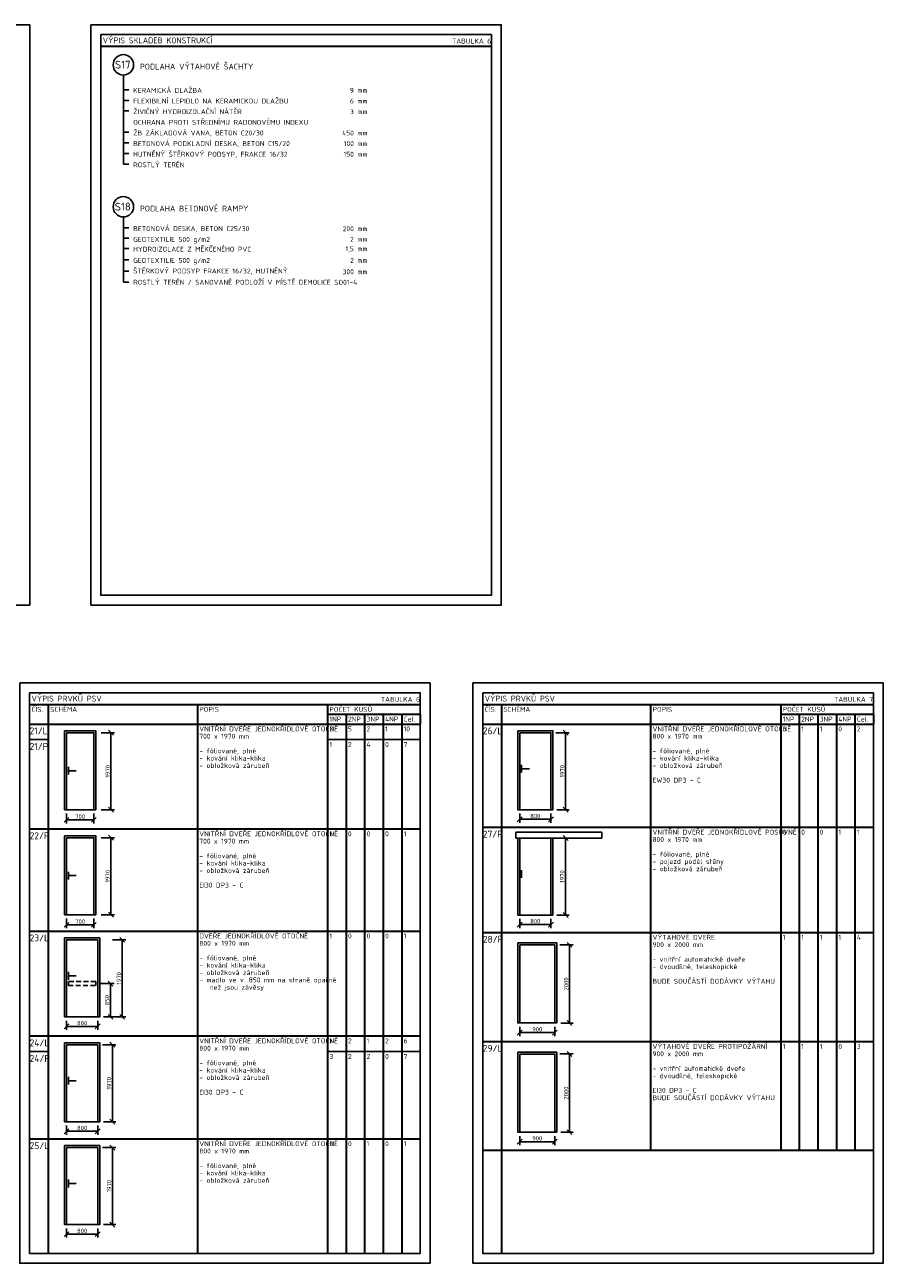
# Model space of a CAD drawing. Header units: millimetres. Extents: x -118752 to 407724, y -73278 to 155058.
# Tile 125 of 256: x -27029 to -5057, y 115672 to 147367. Entities that reach past the tile are written whole.
import ezdxf
from ezdxf.enums import TextEntityAlignment as Align

# ---------------------------------------------------------------- set-up
doc = ezdxf.new("R2010")
doc.units = ezdxf.units.MM
doc.header["$LTSCALE"] = 10
doc.linetypes.add('DASH', pattern=[0.75, 0.5, -0.25])
doc.layers.add('CKBE0RA2Y', color=3, linetype='Continuous')
for name, color, linetype, lineweight in [('CKKOTY', 3, 'Continuous', 25), ('CKTABULKY', 7, 'Continuous', 25), ('CKTEXTY_MALE', 3, 'Continuous', 18), ('pohledy', 7, 'Continuous', 25)]:
    doc.layers.add(name, color=color, linetype=linetype, lineweight=lineweight)
doc.styles.get("Standard").update_dxf_attribs({"font": 'isocpeur.ttf'})
doc.styles.add('TABULKY', font='isocpeur.ttf')
doc.dimstyles.new('CADKON obrazky', dxfattribs={"dimscale": 50, "dimtxt": 2.2, "dimasz": 2.5, "dimexe": 1.8, "dimexo": 2, "dimgap": 0.6, "dimtad": 1, "dimrnd": 1, "dimtxsty": 'Standard', "dimblk1": 'OBLIQUE', "dimblk2": 'OBLIQUE', "dimsah": 1, "dimcen": 2.5, "dimadec": 1, "dimazin": 2, "dimtfac": 1, "dimtdec": 4, "dimtix": 1, "dimtmove": 2, "dimatfit": 3, "dimldrblk": 'OPEN30', "dimfxl": 5, "dimfxlon": 1, "dimtolj": 1, "dimarcsym": 0})

# ---------------------------------------------------------------- blocks, each defined once
blk = doc.blocks.new('_OBLIQUE')
at = {"color": 0, "linetype": 'ByBlock'}
blk.add_line((-0.5, -0.5), (0.5, 0.5), dxfattribs=at)
blk = doc.blocks.new('*D8558')
at = {"layer": 'CKKOTY', "color": 0, "lineweight": -2}
for p, q in [((-25961, 127178), (-25961, 126929)), ((-25261, 127178), (-25261, 126929)), ((-25961, 127019), (-25261, 127019))]:
    blk.add_line(p, q, dxfattribs=at)
at = {"layer": 'Defpoints', "color": 0}
for p in [(-25961, 127278), (-25261, 127278), (-25261, 127019)]:
    blk.add_point(p, dxfattribs=at)
at = {"layer": 'CKKOTY', "color": 0, "lineweight": -2, "xscale": 125, "yscale": 125, "zscale": 125, "rotation": 180}
blk.add_blockref('_OBLIQUE', (-25961, 127019), dxfattribs=at)
at = {"layer": 'CKKOTY', "color": 0, "lineweight": -2, "xscale": 125, "yscale": 125, "zscale": 125}
blk.add_blockref('_OBLIQUE', (-25261, 127019), dxfattribs=at)
at = {"layer": 'CKKOTY', "color": 0, "insert": (-25611, 127104), "char_height": 110, "attachment_point": 5}
blk.add_mtext('\\A1;700', dxfattribs=at)
blk = doc.blocks.new('_Open30')
at = {"color": 0, "lineweight": -2}
for p, q in [((-1, 0.27), (0, 0)), ((0, 0), (-1, -0.27)), ((0, 0), (-1, 0))]:
    blk.add_line(p, q, dxfattribs=at)
blk = doc.blocks.new('*D8559')
at = {"layer": 'CKKOTY', "color": 0, "lineweight": -2}
for p, q in [((-25072, 129248), (-24732, 129248)), ((-24822, 127278), (-24822, 129248)), ((-25072, 127278), (-24732, 127278))]:
    blk.add_line(p, q, dxfattribs=at)
at = {"layer": 'Defpoints', "color": 0}
for p in [(-25261, 129248), (-24822, 129248), (-25261, 127278)]:
    blk.add_point(p, dxfattribs=at)
at = {"layer": 'CKKOTY', "color": 0, "lineweight": -2, "xscale": 125, "yscale": 125, "zscale": 125}
for p, rotation in [((-24822, 129248), 90), ((-24822, 127278), 270)]:
    blk.add_blockref('_OBLIQUE', p, dxfattribs=dict(at, rotation=rotation))
at = {"layer": 'CKKOTY', "color": 0, "insert": (-24907, 128263), "char_height": 110, "attachment_point": 5, "rotation": 90}
blk.add_mtext('\\A1;1970', dxfattribs=at)
blk = doc.blocks.new('*D8560')
at = {"layer": 'CKKOTY', "color": 0, "lineweight": -2}
for p, q in [((-25961, 124492), (-25961, 124243)), ((-25961, 124333), (-25261, 124333)), ((-25261, 124492), (-25261, 124243))]:
    blk.add_line(p, q, dxfattribs=at)
at = {"layer": 'Defpoints', "color": 0}
for p in [(-25961, 124592), (-25261, 124592), (-25261, 124333)]:
    blk.add_point(p, dxfattribs=at)
at = {"layer": 'CKKOTY', "color": 0, "lineweight": -2, "xscale": 125, "yscale": 125, "zscale": 125, "rotation": 180}
blk.add_blockref('_OBLIQUE', (-25961, 124333), dxfattribs=at)
at = {"layer": 'CKKOTY', "color": 0, "lineweight": -2, "xscale": 125, "yscale": 125, "zscale": 125}
blk.add_blockref('_OBLIQUE', (-25261, 124333), dxfattribs=at)
at = {"layer": 'CKKOTY', "color": 0, "insert": (-25611, 124418), "char_height": 110, "attachment_point": 5}
blk.add_mtext('\\A1;700', dxfattribs=at)
blk = doc.blocks.new('*D8561')
at = {"layer": 'CKKOTY', "color": 0, "lineweight": -2}
for p, q in [((-25072, 126562), (-24732, 126562)), ((-24822, 124592), (-24822, 126562)), ((-25072, 124592), (-24732, 124592))]:
    blk.add_line(p, q, dxfattribs=at)
at = {"layer": 'Defpoints', "color": 0}
for p in [(-25261, 126562), (-24822, 126562), (-25261, 124592)]:
    blk.add_point(p, dxfattribs=at)
at = {"layer": 'CKKOTY', "color": 0, "lineweight": -2, "xscale": 125, "yscale": 125, "zscale": 125}
for p, rotation in [((-24822, 126562), 90), ((-24822, 124592), 270)]:
    blk.add_blockref('_OBLIQUE', p, dxfattribs=dict(at, rotation=rotation))
at = {"layer": 'CKKOTY', "color": 0, "insert": (-24907, 125577), "char_height": 110, "attachment_point": 5, "rotation": 90}
blk.add_mtext('\\A1;1970', dxfattribs=at)
blk = doc.blocks.new('*D8562')
at = {"layer": 'CKKOTY', "color": 0, "lineweight": -2}
for p, q in [((-25961, 121879), (-25961, 121644)), ((-25961, 121734), (-25161, 121734)), ((-25161, 121879), (-25161, 121644))]:
    blk.add_line(p, q, dxfattribs=at)
at = {"layer": 'Defpoints', "color": 0}
for p in [(-25961, 121979), (-25161, 121979), (-25161, 121734)]:
    blk.add_point(p, dxfattribs=at)
at = {"layer": 'CKKOTY', "color": 0, "lineweight": -2, "xscale": 125, "yscale": 125, "zscale": 125, "rotation": 180}
blk.add_blockref('_OBLIQUE', (-25961, 121734), dxfattribs=at)
at = {"layer": 'CKKOTY', "color": 0, "lineweight": -2, "xscale": 125, "yscale": 125, "zscale": 125}
blk.add_blockref('_OBLIQUE', (-25161, 121734), dxfattribs=at)
at = {"layer": 'CKKOTY', "color": 0, "insert": (-25561, 121819), "char_height": 110, "attachment_point": 5}
blk.add_mtext('\\A1;800', dxfattribs=at)
blk = doc.blocks.new('*D8563')
at = {"layer": 'CKKOTY', "color": 0, "lineweight": -2}
for p, q in [((-24786, 123949), (-24446, 123949)), ((-24536, 121979), (-24536, 123949)), ((-24786, 121979), (-24446, 121979))]:
    blk.add_line(p, q, dxfattribs=at)
at = {"layer": 'Defpoints', "color": 0}
for p in [(-25161, 123949), (-24536, 123949), (-25111, 121979)]:
    blk.add_point(p, dxfattribs=at)
at = {"layer": 'CKKOTY', "color": 0, "lineweight": -2, "xscale": 125, "yscale": 125, "zscale": 125}
for p, rotation in [((-24536, 123949), 90), ((-24536, 121979), 270)]:
    blk.add_blockref('_OBLIQUE', p, dxfattribs=dict(at, rotation=rotation))
at = {"layer": 'CKKOTY', "color": 0, "insert": (-24621, 122964), "char_height": 110, "attachment_point": 5, "rotation": 90}
blk.add_mtext('\\A1;1970', dxfattribs=at)
blk = doc.blocks.new('*D8564')
at = {"layer": 'CKKOTY', "color": 0, "lineweight": -2}
for p, q in [((-25085, 122829), (-24745, 122829)), ((-24835, 121979), (-24835, 122829)), ((-25011, 121979), (-24745, 121979))]:
    blk.add_line(p, q, dxfattribs=at)
at = {"layer": 'Defpoints', "color": 0}
for p in [(-25211, 122829), (-24835, 122829), (-25111, 121979)]:
    blk.add_point(p, dxfattribs=at)
at = {"layer": 'CKKOTY', "color": 0, "lineweight": -2, "xscale": 125, "yscale": 125, "zscale": 125}
for p, rotation in [((-24835, 122829), 90), ((-24835, 121979), 270)]:
    blk.add_blockref('_OBLIQUE', p, dxfattribs=dict(at, rotation=rotation))
at = {"layer": 'CKKOTY', "color": 0, "insert": (-24920, 122404), "char_height": 110, "attachment_point": 5, "rotation": 90}
blk.add_mtext('\\A1;850', dxfattribs=at)
blk = doc.blocks.new('*D8565')
at = {"layer": 'CKKOTY', "color": 0, "lineweight": -2}
for p, q in [((-25961, 119193), (-25961, 118959)), ((-25161, 119193), (-25161, 118959)), ((-25961, 119049), (-25161, 119049))]:
    blk.add_line(p, q, dxfattribs=at)
at = {"layer": 'Defpoints', "color": 0}
for p in [(-25961, 119293), (-25161, 119293), (-25161, 119049)]:
    blk.add_point(p, dxfattribs=at)
at = {"layer": 'CKKOTY', "color": 0, "lineweight": -2, "xscale": 125, "yscale": 125, "zscale": 125, "rotation": 180}
blk.add_blockref('_OBLIQUE', (-25961, 119049), dxfattribs=at)
at = {"layer": 'CKKOTY', "color": 0, "lineweight": -2, "xscale": 125, "yscale": 125, "zscale": 125}
blk.add_blockref('_OBLIQUE', (-25161, 119049), dxfattribs=at)
at = {"layer": 'CKKOTY', "color": 0, "insert": (-25561, 119134), "char_height": 110, "attachment_point": 5}
blk.add_mtext('\\A1;800', dxfattribs=at)
blk = doc.blocks.new('*D8566')
at = {"layer": 'CKKOTY', "color": 0, "lineweight": -2}
for p, q in [((-25036, 121263), (-24696, 121263)), ((-24786, 119293), (-24786, 121263)), ((-25011, 119293), (-24696, 119293))]:
    blk.add_line(p, q, dxfattribs=at)
at = {"layer": 'Defpoints', "color": 0}
for p in [(-25161, 121263), (-24786, 121263), (-25111, 119293)]:
    blk.add_point(p, dxfattribs=at)
at = {"layer": 'CKKOTY', "color": 0, "lineweight": -2, "xscale": 125, "yscale": 125, "zscale": 125}
for p, rotation in [((-24786, 121263), 90), ((-24786, 119293), 270)]:
    blk.add_blockref('_OBLIQUE', p, dxfattribs=dict(at, rotation=rotation))
at = {"layer": 'CKKOTY', "color": 0, "insert": (-24871, 120278), "char_height": 110, "attachment_point": 5, "rotation": 90}
blk.add_mtext('\\A1;1970', dxfattribs=at)
blk = doc.blocks.new('*D8567')
at = {"layer": 'CKKOTY', "color": 0, "lineweight": -2}
for p, q in [((-25961, 116561), (-25961, 116327)), ((-25961, 116417), (-25161, 116417)), ((-25161, 116561), (-25161, 116327))]:
    blk.add_line(p, q, dxfattribs=at)
at = {"layer": 'Defpoints', "color": 0}
for p in [(-25961, 116661), (-25161, 116661), (-25161, 116417)]:
    blk.add_point(p, dxfattribs=at)
at = {"layer": 'CKKOTY', "color": 0, "lineweight": -2, "xscale": 125, "yscale": 125, "zscale": 125, "rotation": 180}
blk.add_blockref('_OBLIQUE', (-25961, 116417), dxfattribs=at)
at = {"layer": 'CKKOTY', "color": 0, "lineweight": -2, "xscale": 125, "yscale": 125, "zscale": 125}
blk.add_blockref('_OBLIQUE', (-25161, 116417), dxfattribs=at)
at = {"layer": 'CKKOTY', "color": 0, "insert": (-25561, 116502), "char_height": 110, "attachment_point": 5}
blk.add_mtext('\\A1;800', dxfattribs=at)
blk = doc.blocks.new('*D8568')
at = {"layer": 'CKKOTY', "color": 0, "lineweight": -2}
for p, q in [((-25036, 118631), (-24696, 118631)), ((-24786, 116661), (-24786, 118631)), ((-25011, 116661), (-24696, 116661))]:
    blk.add_line(p, q, dxfattribs=at)
at = {"layer": 'Defpoints', "color": 0}
for p in [(-25161, 118631), (-24786, 118631), (-25111, 116661)]:
    blk.add_point(p, dxfattribs=at)
at = {"layer": 'CKKOTY', "color": 0, "lineweight": -2, "xscale": 125, "yscale": 125, "zscale": 125}
for p, rotation in [((-24786, 118631), 90), ((-24786, 116661), 270)]:
    blk.add_blockref('_OBLIQUE', p, dxfattribs=dict(at, rotation=rotation))
at = {"layer": 'CKKOTY', "color": 0, "insert": (-24871, 117646), "char_height": 110, "attachment_point": 5, "rotation": 90}
blk.add_mtext('\\A1;1970', dxfattribs=at)
blk = doc.blocks.new('*D8569')
at = {"layer": 'CKKOTY', "color": 0, "lineweight": -2}
for p, q in [((-13437, 129248), (-13097, 129248)), ((-13187, 127278), (-13187, 129248)), ((-13412, 127278), (-13097, 127278))]:
    blk.add_line(p, q, dxfattribs=at)
at = {"layer": 'Defpoints', "color": 0}
for p in [(-13562, 129248), (-13187, 129248), (-13512, 127278)]:
    blk.add_point(p, dxfattribs=at)
at = {"layer": 'CKKOTY', "color": 0, "lineweight": -2, "xscale": 125, "yscale": 125, "zscale": 125}
for p, rotation in [((-13187, 129248), 90), ((-13187, 127278), 270)]:
    blk.add_blockref('_OBLIQUE', p, dxfattribs=dict(at, rotation=rotation))
at = {"layer": 'CKKOTY', "color": 0, "insert": (-13272, 128263), "char_height": 110, "attachment_point": 5, "rotation": 90}
blk.add_mtext('\\A1;1970', dxfattribs=at)
blk = doc.blocks.new('*D8570')
at = {"layer": 'CKKOTY', "color": 0, "lineweight": -2}
for p, q in [((-14362, 127178), (-14362, 126943)), ((-13562, 127178), (-13562, 126943)), ((-14362, 127033), (-13562, 127033))]:
    blk.add_line(p, q, dxfattribs=at)
at = {"layer": 'Defpoints', "color": 0}
for p in [(-14362, 127278), (-13562, 127278), (-13562, 127033)]:
    blk.add_point(p, dxfattribs=at)
at = {"layer": 'CKKOTY', "color": 0, "lineweight": -2, "xscale": 125, "yscale": 125, "zscale": 125, "rotation": 180}
blk.add_blockref('_OBLIQUE', (-14362, 127033), dxfattribs=at)
at = {"layer": 'CKKOTY', "color": 0, "lineweight": -2, "xscale": 125, "yscale": 125, "zscale": 125}
blk.add_blockref('_OBLIQUE', (-13562, 127033), dxfattribs=at)
at = {"layer": 'CKKOTY', "color": 0, "insert": (-13962, 127118), "char_height": 110, "attachment_point": 5}
blk.add_mtext('\\A1;800', dxfattribs=at)
blk = doc.blocks.new('*D8571')
at = {"layer": 'CKKOTY', "color": 0, "lineweight": -2}
for p, q in [((-14362, 124484), (-14362, 124249)), ((-14362, 124339), (-13562, 124339)), ((-13562, 124484), (-13562, 124249))]:
    blk.add_line(p, q, dxfattribs=at)
at = {"layer": 'Defpoints', "color": 0}
for p in [(-14362, 124584), (-13562, 124584), (-13562, 124339)]:
    blk.add_point(p, dxfattribs=at)
at = {"layer": 'CKKOTY', "color": 0, "lineweight": -2, "xscale": 125, "yscale": 125, "zscale": 125, "rotation": 180}
blk.add_blockref('_OBLIQUE', (-14362, 124339), dxfattribs=at)
at = {"layer": 'CKKOTY', "color": 0, "lineweight": -2, "xscale": 125, "yscale": 125, "zscale": 125}
blk.add_blockref('_OBLIQUE', (-13562, 124339), dxfattribs=at)
at = {"layer": 'CKKOTY', "color": 0, "insert": (-13962, 124424), "char_height": 110, "attachment_point": 5}
blk.add_mtext('\\A1;800', dxfattribs=at)
blk = doc.blocks.new('*D8572')
at = {"layer": 'CKKOTY', "color": 0, "lineweight": -2}
for p, q in [((-13437, 126554), (-13097, 126554)), ((-13187, 124584), (-13187, 126554)), ((-13412, 124584), (-13097, 124584))]:
    blk.add_line(p, q, dxfattribs=at)
at = {"layer": 'Defpoints', "color": 0}
for p in [(-13562, 126554), (-13187, 126554), (-13512, 124584)]:
    blk.add_point(p, dxfattribs=at)
at = {"layer": 'CKKOTY', "color": 0, "lineweight": -2, "xscale": 125, "yscale": 125, "zscale": 125}
for p, rotation in [((-13187, 126554), 90), ((-13187, 124584), 270)]:
    blk.add_blockref('_OBLIQUE', p, dxfattribs=dict(at, rotation=rotation))
at = {"layer": 'CKKOTY', "color": 0, "insert": (-13272, 125569), "char_height": 110, "attachment_point": 5, "rotation": 90}
blk.add_mtext('\\A1;1970', dxfattribs=at)
blk = doc.blocks.new('*D8573')
at = {"layer": 'CKKOTY', "color": 0, "lineweight": -2}
for p, q in [((-13337, 123820), (-12997, 123820)), ((-13087, 121820), (-13087, 123820)), ((-13312, 121820), (-12997, 121820))]:
    blk.add_line(p, q, dxfattribs=at)
at = {"layer": 'Defpoints', "color": 0}
for p in [(-13462, 123820), (-13087, 123820), (-13412, 121820)]:
    blk.add_point(p, dxfattribs=at)
at = {"layer": 'CKKOTY', "color": 0, "lineweight": -2, "xscale": 125, "yscale": 125, "zscale": 125}
for p, rotation in [((-13087, 123820), 90), ((-13087, 121820), 270)]:
    blk.add_blockref('_OBLIQUE', p, dxfattribs=dict(at, rotation=rotation))
at = {"layer": 'CKKOTY', "color": 0, "insert": (-13172, 122820), "char_height": 110, "attachment_point": 5, "rotation": 90}
blk.add_mtext('\\A1;2000', dxfattribs=at)
blk = doc.blocks.new('*D8574')
at = {"layer": 'CKKOTY', "color": 0, "lineweight": -2}
for p, q in [((-14362, 121720), (-14362, 121485)), ((-13462, 121720), (-13462, 121485)), ((-14362, 121575), (-13462, 121575))]:
    blk.add_line(p, q, dxfattribs=at)
at = {"layer": 'Defpoints', "color": 0}
for p in [(-14362, 121820), (-13462, 121820), (-13462, 121575)]:
    blk.add_point(p, dxfattribs=at)
at = {"layer": 'CKKOTY', "color": 0, "lineweight": -2, "xscale": 125, "yscale": 125, "zscale": 125, "rotation": 180}
blk.add_blockref('_OBLIQUE', (-14362, 121575), dxfattribs=at)
at = {"layer": 'CKKOTY', "color": 0, "lineweight": -2, "xscale": 125, "yscale": 125, "zscale": 125}
blk.add_blockref('_OBLIQUE', (-13462, 121575), dxfattribs=at)
at = {"layer": 'CKKOTY', "color": 0, "insert": (-13912, 121660), "char_height": 110, "attachment_point": 5}
blk.add_mtext('\\A1;900', dxfattribs=at)
blk = doc.blocks.new('*D8575')
at = {"layer": 'CKKOTY', "color": 0, "lineweight": -2}
for p, q in [((-14362, 118927), (-14362, 118692)), ((-13462, 118927), (-13462, 118692)), ((-14362, 118782), (-13462, 118782))]:
    blk.add_line(p, q, dxfattribs=at)
at = {"layer": 'Defpoints', "color": 0}
for p in [(-14362, 119027), (-13462, 119027), (-13462, 118782)]:
    blk.add_point(p, dxfattribs=at)
at = {"layer": 'CKKOTY', "color": 0, "lineweight": -2, "xscale": 125, "yscale": 125, "zscale": 125, "rotation": 180}
blk.add_blockref('_OBLIQUE', (-14362, 118782), dxfattribs=at)
at = {"layer": 'CKKOTY', "color": 0, "lineweight": -2, "xscale": 125, "yscale": 125, "zscale": 125}
blk.add_blockref('_OBLIQUE', (-13462, 118782), dxfattribs=at)
at = {"layer": 'CKKOTY', "color": 0, "insert": (-13912, 118867), "char_height": 110, "attachment_point": 5}
blk.add_mtext('\\A1;900', dxfattribs=at)
blk = doc.blocks.new('*D8576')
at = {"layer": 'CKKOTY', "color": 0, "lineweight": -2}
for p, q in [((-13337, 121027), (-12997, 121027)), ((-13087, 119027), (-13087, 121027)), ((-13312, 119027), (-12997, 119027))]:
    blk.add_line(p, q, dxfattribs=at)
at = {"layer": 'Defpoints', "color": 0}
for p in [(-13462, 121027), (-13087, 121027), (-13412, 119027)]:
    blk.add_point(p, dxfattribs=at)
at = {"layer": 'CKKOTY', "color": 0, "lineweight": -2, "xscale": 125, "yscale": 125, "zscale": 125}
for p, rotation in [((-13087, 121027), 90), ((-13087, 119027), 270)]:
    blk.add_blockref('_OBLIQUE', p, dxfattribs=dict(at, rotation=rotation))
at = {"layer": 'CKKOTY', "color": 0, "insert": (-13172, 120027), "char_height": 110, "attachment_point": 5, "rotation": 90}
blk.add_mtext('\\A1;2000', dxfattribs=at)

msp = doc.modelspace()

# ---------------------------------------------------------------- linework, layer by layer
at = {"layer": 'CKBE0RA2Y', "linetype": 'Continuous'}
for p, q in [((-24505.691, 146080.312), (-24505.691, 144072.78)), ((-24505.691, 143800.684), (-24505.691, 146080.312)), ((-24505.691, 142448.42), (-24505.691, 140777.281)), ((-24505.691, 141616.356), (-24505.691, 142448.42))]:
    msp.add_line(p, q, dxfattribs=at)
at = {"layer": 'CKBE0RA2Y'}
for p, q in [((-24364.894, 145705.356), (-24505.691, 145705.356)), ((-24364.894, 145433.26), (-24505.691, 145433.26)), ((-24364.894, 145161.164), (-24505.691, 145161.164)), ((-24364.894, 144616.972), (-24505.691, 144616.972)), ((-24364.894, 144344.876), (-24505.691, 144344.876)), ((-24364.894, 144072.78), (-24505.691, 144072.78)), ((-24364.894, 143800.684), (-24505.691, 143800.684)), ((-24364.894, 142169.312), (-24505.691, 142169.312)), ((-24364.894, 141905.981), (-24505.691, 141905.981)), ((-24364.894, 141642.649), (-24505.691, 141642.649)), ((-24364.894, 141353.025), (-24505.691, 141353.025)), ((-24364.894, 141065.153), (-24505.691, 141065.153)), ((-24364.894, 140777.281), (-24505.691, 140777.281))]:
    msp.add_line(p, q, dxfattribs=at)
for centre in [(-24505.691, 146341.868), (-24505.691, 142709.976)]:
    msp.add_circle(centre, 261.557, dxfattribs=at)
at = {"layer": 'CKTABULKY', "lineweight": 30}
for p, q in [((-25084.016, 146817.413), (-15084.016, 146817.413)), ((-26906.333, 129972.004), (-26563.73, 129972.004)), ((-26563.73, 129972.004), (-20406.333, 129972.004)), ((-26428.518, 129972.004), (-26428.518, 115922.004)), ((-22611.59, 129972.004), (-22611.59, 115922.004)), ((-20406.333, 129972.004), (-16906.333, 129972.004)), ((-19281.333, 129972.004), (-19281.333, 115922.004)), ((-15306.832, 129972.004), (-14964.229, 129972.004)), ((-14964.229, 129972.004), (-8806.832, 129972.004)), ((-14829.017, 129972.004), (-14829.017, 115922.004)), ((-11012.089, 129972.004), (-11012.089, 118568.724)), ((-8806.832, 129972.004), (-5306.832, 129972.004)), ((-7681.832, 129972.004), (-7681.832, 118568.724)), ((-19281.333, 129722.004), (-18806.333, 129722.004)), ((-18806.333, 129722.004), (-18806.333, 115922.004)), ((-18806.333, 129722.004), (-18331.333, 129722.004)), ((-18331.333, 129722.004), (-18331.333, 115922.004)), ((-18331.333, 129722.004), (-17856.333, 129722.004)), ((-17856.333, 129722.004), (-17856.333, 115922.004)), ((-17856.333, 129722.004), (-17381.333, 129722.004)), ((-17381.333, 129722.004), (-17381.333, 115922.004)), ((-17381.333, 129722.004), (-16906.333, 129722.004)), ((-16906.333, 129722.004), (-16906.333, 129472.004)), ((-7681.832, 129722.004), (-7206.832, 129722.004)), ((-7206.832, 129722.004), (-6731.832, 129722.004)), ((-7206.832, 129722.004), (-7206.832, 118568.724)), ((-6731.832, 129722.004), (-6256.832, 129722.004)), ((-6731.832, 129722.004), (-6731.832, 118568.724)), ((-6256.832, 129722.004), (-5781.832, 129722.004)), ((-6256.832, 129722.004), (-6256.832, 118568.724)), ((-5781.832, 129722.004), (-5306.832, 129722.004)), ((-5781.832, 129722.004), (-5781.832, 118568.724)), ((-5306.832, 129722.004), (-5306.832, 129472.004)), ((-26906.333, 129472.004), (-16906.333, 129472.004)), ((-15306.832, 129472.004), (-5306.832, 129472.004)), ((-26906.333, 126786.47), (-16906.333, 126786.47)), ((-15306.832, 126828.716), (-5306.832, 126828.716)), ((-26906.333, 124173.12), (-16906.333, 124173.12)), ((-15306.832, 124138.438), (-5306.832, 124138.438)), ((-26906.333, 121487.658), (-16906.333, 121487.658)), ((-15306.832, 121344.936), (-5306.832, 121344.936)), ((-26906.333, 118855.671), (-16906.333, 118855.671)), ((-15306.832, 118568.724), (-5306.832, 118568.724))]:
    msp.add_line(p, q, dxfattribs=at)
at = {"layer": 'CKTABULKY', "color": 0, "lineweight": 0}
for p, q in [((-27156.333, 130522.004), (-26656.333, 130522.004)), ((-16656.333, 130522.004), (-17156.333, 130522.004)), ((-16656.333, 130522.004), (-16656.333, 130022.004)), ((-15556.832, 130522.004), (-15056.832, 130522.004)), ((-15556.832, 130522.004), (-15556.832, 130022.004)), ((-5056.832, 130522.004), (-5556.832, 130522.004)), ((-5056.832, 130522.004), (-5056.832, 130022.004))]:
    msp.add_line(p, q, dxfattribs=at)
at = {"layer": 'CKTABULKY'}
for p, q in [((-26906.333, 129072.004), (-26428.518, 129072.004)), ((-19281.333, 129072.004), (-18806.333, 129072.004)), ((-18806.333, 129072.004), (-18331.333, 129072.004)), ((-18331.333, 129072.004), (-17856.333, 129072.004)), ((-17856.333, 129072.004), (-17381.333, 129072.004)), ((-17381.333, 129072.004), (-16906.333, 129072.004)), ((-25911.069, 128377.682), (-25911.069, 128177.682)), ((-14311.568, 128427.682), (-14311.568, 128227.682)), ((-25911.069, 128277.682), (-25711.069, 128277.682)), ((-14311.568, 128327.682), (-14111.568, 128327.682)), ((-14461.568, 126553.982), (-14461.568, 126703.982)), ((-14461.568, 126703.982), (-12261.568, 126703.982)), ((-14361.568, 126553.982), (-14461.568, 126553.982)), ((-12261.568, 126553.982), (-14411.568, 126553.982)), ((-12261.568, 126703.982), (-12261.568, 126553.982)), ((-25911.069, 125692.148), (-25911.069, 125492.148)), ((-25911.069, 125592.148), (-25711.069, 125592.148)), ((-14311.568, 125733.982), (-14311.568, 125533.982)), ((-25911.069, 123128.799), (-25911.069, 122928.799)), ((-25911.069, 123028.799), (-25711.069, 123028.799)), ((-26906.333, 121087.658), (-26428.518, 121087.658)), ((-19281.333, 121087.658), (-18806.333, 121087.658)), ((-18806.333, 121087.658), (-18331.333, 121087.658)), ((-18331.333, 121087.658), (-17856.333, 121087.658)), ((-17856.333, 121087.658), (-16906.333, 121087.658)), ((-25911.069, 120443.336), (-25911.069, 120243.336)), ((-25911.069, 120343.336), (-25711.069, 120343.336)), ((-25911.069, 117811.349), (-25911.069, 117611.349)), ((-25911.069, 117711.349), (-25711.069, 117711.349))]:
    msp.add_line(p, q, dxfattribs=at)
for points in [[(-26011.069, 129297.682), (-25211.069, 129297.682), (-25211.069, 127277.682), (-26011.069, 127277.682), (-26011.069, 129297.682)], [(-25961.069, 129247.682), (-25261.069, 129247.682), (-25261.069, 127277.682), (-25961.069, 127277.682), (-25961.069, 129247.682)], [(-14411.568, 129297.682), (-13511.568, 129297.682), (-13511.568, 127277.682), (-14411.568, 127277.682), (-14411.568, 129297.682)], [(-14361.568, 129247.682), (-13561.568, 129247.682), (-13561.568, 127277.682), (-14361.568, 127277.682), (-14361.568, 129247.682)], [(-26011.069, 126612.148), (-25211.069, 126612.148), (-25211.069, 124592.148), (-26011.069, 124592.148), (-26011.069, 126612.148)], [(-25961.069, 126562.148), (-25261.069, 126562.148), (-25261.069, 124592.148), (-25961.069, 124592.148), (-25961.069, 126562.148)], [(-13511.568, 126553.982), (-13511.568, 124583.982), (-14411.568, 124583.982), (-14411.568, 126553.982)], [(-14361.568, 126553.982), (-13561.568, 126553.982), (-13561.568, 124583.982), (-14361.568, 124583.982), (-14361.568, 126553.982)], [(-26011.069, 123998.799), (-25111.069, 123998.799), (-25111.069, 121978.799), (-26011.069, 121978.799), (-26011.069, 123998.799)], [(-25961.069, 123948.799), (-25161.069, 123948.799), (-25161.069, 121978.799), (-25961.069, 121978.799), (-25961.069, 123948.799)], [(-14411.568, 123870.197), (-13411.568, 123870.197), (-13411.568, 121820.197), (-14411.568, 121820.197), (-14411.568, 123870.197)], [(-14361.568, 123820.197), (-13461.568, 123820.197), (-13461.568, 121820.197), (-14361.568, 121820.197), (-14361.568, 123820.197)], [(-26011.069, 121313.336), (-25111.069, 121313.336), (-25111.069, 119293.336), (-26011.069, 119293.336), (-26011.069, 121313.336)], [(-25961.069, 121263.336), (-25161.069, 121263.336), (-25161.069, 119293.336), (-25961.069, 119293.336), (-25961.069, 121263.336)], [(-14411.568, 121076.695), (-13411.568, 121076.695), (-13411.568, 119026.695), (-14411.568, 119026.695), (-14411.568, 121076.695)], [(-14361.568, 121026.695), (-13461.568, 121026.695), (-13461.568, 119026.695), (-14361.568, 119026.695), (-14361.568, 121026.695)], [(-26011.069, 118681.349), (-25111.069, 118681.349), (-25111.069, 116661.349), (-26011.069, 116661.349), (-26011.069, 118681.349)], [(-25961.069, 118631.349), (-25161.069, 118631.349), (-25161.069, 116661.349), (-25961.069, 116661.349), (-25961.069, 118631.349)]]:
    msp.add_lwpolyline(points, dxfattribs=at)
at = {"layer": 'CKTABULKY', "linetype": 'DASH', "ltscale": 25}
msp.add_lwpolyline([(-25911.069, 122778.799), (-25211.069, 122778.799), (-25211.069, 122878.799), (-25911.069, 122878.799), (-25911.069, 122778.799)], dxfattribs=at)
at = {"layer": 'Defpoints'}
for points in [[(-37401.624, 147367.413), (-26901.624, 147367.413), (-26901.624, 132517.413), (-37401.624, 132517.413)], [(-25334.016, 147367.413), (-14834.016, 147367.413), (-14834.016, 132517.413), (-25334.016, 132517.413)], [(-27156.333, 130522.004), (-16656.333, 130522.004), (-16656.333, 115672.004), (-27156.333, 115672.004)], [(-15556.832, 130522.004), (-5056.832, 130522.004), (-5056.832, 115672.004), (-15556.832, 115672.004)]]:
    msp.add_lwpolyline(points, close=True, dxfattribs=at)
at = {"layer": 'pohledy'}
for points in [[(-25084.016, 147117.413), (-15084.016, 147117.413), (-15084.016, 132767.413), (-25084.016, 132767.413)], [(-26906.333, 130272.004), (-16906.333, 130272.004), (-16906.333, 115922.004), (-26906.333, 115922.004)], [(-15306.832, 130272.004), (-5306.832, 130272.004), (-5306.832, 115922.004), (-15306.832, 115922.004)]]:
    msp.add_lwpolyline(points, close=True, dxfattribs=at)

# ---------------------------------------------------------------- texts
at = {"layer": 'CKBE0RA2Y'}
for s, p in [('S17', (-24519.819, 146346.049)), ('S18', (-24519.819, 142712.443))]:
    msp.add_text(s, height=200, dxfattribs=at).set_placement(p, align=Align.MIDDLE_CENTER)
for s, p in [('PODLAHA VÝTAHOVÉ ŠACHTY', (-24081.235, 146177.565)), ('PODLAHA BETONOVÉ RAMPY', (-24081.235, 142543.959))]:
    msp.add_text(s, height=150, dxfattribs=at).set_placement(p, align=Align.BOTTOM_LEFT)
at = {"layer": 'CKTABULKY', "color": 6, "style": 'TABULKY'}
for s, p in [('VÝPIS SKLADEB KONSTRUKCÍ', (-25034.016, 146892.413)), ('VÝPIS PRVKŮ PSV', (-26856.333, 130047.004)), ('VÝPIS PRVKŮ PSV', (-15256.832, 130047.004))]:
    msp.add_text(s, height=150, dxfattribs=at).set_placement(p)
at = {"layer": 'CKTABULKY', "style": 'TABULKY'}
for s, height, p in [('TABULKA 6', 125, (-16093.058, 146887.001)), ('TABULKA 6', 125, (-17915.375, 130041.592)), ('TABULKA 7', 125, (-6315.874, 130041.592)), ('ČÍS.', 125, (-26856.333, 129784.504)), ('SCHÉMA', 125, (-26378.518, 129784.504)), ('POPIS', 125, (-22561.59, 129784.504)), ('1NP', 125, (-19231.333, 129534.504)), ('POČET KUSŮ', 125, (-19231.333, 129784.504)), ('2NP', 125, (-18756.333, 129534.504)), ('3NP', 125, (-18281.333, 129534.504)), ('4NP', 125, (-17806.333, 129534.504)), ('Cel.', 125, (-17331.333, 129534.504)), ('ČÍS.', 125, (-15256.832, 129784.504)), ('SCHÉMA', 125, (-14779.017, 129784.504)), ('POPIS', 125, (-10962.089, 129784.504)), ('1NP', 125, (-7631.832, 129534.504)), ('POČET KUSŮ', 125, (-7631.832, 129784.504)), ('2NP', 125, (-7156.832, 129534.504)), ('3NP', 125, (-6681.832, 129534.504)), ('4NP', 125, (-6206.832, 129534.504)), ('Cel.', 125, (-5731.832, 129534.504)), ('21/L', 175, (-26903.515, 129209.568)), ('VNITŘNÍ DVEŘE JEDNOKŘÍDLOVÉ OTOČNÉ^M', 125, (-22561.59, 129284.504)), ('2', 125, (-19231.333, 129284.504)), ('5', 125, (-18756.333, 129284.504)), ('2', 125, (-18281.333, 129284.504)), ('1', 125, (-17806.333, 129284.504)), ('10', 125, (-17331.333, 129284.504)), ('26/L', 175, (-15304.014, 129209.568)), ('VNITŘNÍ DVEŘE JEDNOKŘÍDLOVÉ OTOČNÉ^M', 125, (-10962.089, 129284.504)), ('0', 125, (-7631.832, 129284.504)), ('1', 125, (-7156.832, 129284.504)), ('1', 125, (-6681.832, 129284.504)), ('0', 125, (-6206.832, 129284.504)), ('2', 125, (-5731.832, 129284.504)), ('700 x 1970 mm^M', 125, (-22561.59, 129097.004)), ('1', 125, (-19231.333, 128884.504)), ('2', 125, (-18756.333, 128884.504)), ('4', 125, (-18281.333, 128884.504)), ('0', 125, (-17806.333, 128884.504)), ('7', 125, (-17331.333, 128884.504)), ('800 x 1970 mm^M', 125, (-10962.089, 129097.004)), ('21/P', 175, (-26903.515, 128809.568)), ('- fóliované, plné^M', 125, (-22561.59, 128722.004)), ('- fóliované, plné^M', 125, (-10962.089, 128722.004)), ('- kování klika-klika^M', 125, (-22561.59, 128534.504)), ('- obložková zárubeň', 125, (-22561.59, 128347.004)), ('- kování klika-klika^M', 125, (-10962.089, 128534.504)), ('- obložková zárubeň^M', 125, (-10962.089, 128347.004)), ('EW30 DP3 - C', 125, (-10962.089, 127972.004)), ('VNITŘNÍ DVEŘE JEDNOKŘÍDLOVÉ POSUVNÉ^M', 125, (-10962.089, 126641.216)), ('22/P', 175, (-26903.515, 126524.034)), ('VNITŘNÍ DVEŘE JEDNOKŘÍDLOVÉ OTOČNÉ^M', 125, (-22561.59, 126598.97)), ('700 x 1970 mm^M', 125, (-22561.59, 126411.47)), ('1', 125, (-19231.333, 126598.97)), ('0', 125, (-18756.333, 126598.97)), ('0', 125, (-18281.333, 126598.97)), ('0', 125, (-17806.333, 126598.97)), ('1', 125, (-17331.333, 126598.97)), ('27/P', 175, (-15304.014, 126566.28)), ('800 x 1970 mm^M', 125, (-10962.089, 126453.716)), ('0', 125, (-7631.832, 126641.216)), ('0', 125, (-7156.832, 126641.216)), ('0', 125, (-6681.832, 126641.216)), ('1', 125, (-6206.832, 126641.216)), ('1', 125, (-5731.832, 126641.216)), ('- fóliované, plné^M', 125, (-22561.59, 126036.47)), ('- fóliované, plné^M', 125, (-10962.089, 126078.716)), ('- kování klika-klika^M', 125, (-22561.59, 125848.97)), ('- pojezd podél stěny^M', 125, (-10962.089, 125891.216)), ('- obložková zárubeň ', 125, (-10962.089, 125703.716)), ('- obložková zárubeň^M', 125, (-22561.59, 125661.47)), ('EI30 DP3 - C', 125, (-22561.59, 125286.47)), ('23/L', 175, (-26903.515, 123910.684)), ('DVEŘE JEDNOKŘÍDLOVÉ OTOČNÉ^M', 125, (-22561.59, 123985.62)), ('1', 125, (-19231.333, 123985.62)), ('0', 125, (-18756.333, 123985.62)), ('0', 125, (-18281.333, 123985.62)), ('0', 125, (-17806.333, 123985.62)), ('1', 125, (-17331.333, 123985.62)), ('28/P', 175, (-15304.014, 123876.002)), ('VÝTAHOVÉ DVEŘE^M', 125, (-10962.089, 123950.938)), ('1', 125, (-7631.832, 123950.938)), ('1', 125, (-7156.832, 123950.938)), ('1', 125, (-6681.832, 123950.938)), ('1', 125, (-6206.832, 123950.938)), ('4', 125, (-5731.832, 123950.938)), ('800 x 1970 mm^M', 125, (-22561.59, 123798.12)), ('900 x 2000 mm^M', 125, (-10962.089, 123763.438)), ('- fóliované, plné^M', 125, (-22561.59, 123423.12)), ('- kování klika-klika^M', 125, (-22561.59, 123235.62)), ('- vnitřní automatické dveře^M', 125, (-10962.089, 123388.438)), ('- dvoudílné, teleskopické^M', 125, (-10962.089, 123200.938)), ('- obložková zárubeň^M', 125, (-22561.59, 123048.12)), ('- madlo ve v. 850 mm na straně opačné', 125, (-22561.59, 122860.62)), ('BUDE SOUČÁSTÍ DODÁVKY VÝTAHU', 125, (-10962.089, 122825.938)), ('   než jsou závěsy', 125, (-22561.59, 122673.12)), ('24/L', 175, (-26903.515, 121225.222)), ('VNITŘNÍ DVEŘE JEDNOKŘÍDLOVÉ OTOČNÉ^M', 125, (-22561.59, 121300.158)), ('1', 125, (-19231.333, 121300.158)), ('2', 125, (-18756.333, 121300.158)), ('1', 125, (-18281.333, 121300.158)), ('2', 125, (-17806.333, 121300.158)), ('6', 125, (-17331.333, 121300.158)), ('800 x 1970 mm^M', 125, (-22561.59, 121112.658)), ('29/L', 175, (-15304.014, 121082.5)), ('VÝTAHOVÉ DVEŘE PROTIPOŽÁRNÍ^M', 125, (-10962.089, 121157.436)), ('900 x 2000 mm^M', 125, (-10962.089, 120969.936)), ('1', 125, (-7631.832, 121157.436)), ('1', 125, (-7156.832, 121157.436)), ('1', 125, (-6681.832, 121157.436)), ('0', 125, (-6206.832, 121157.436)), ('3', 125, (-5731.832, 121157.436)), ('24/P', 175, (-26903.515, 120825.222)), ('- fóliované, plné^M', 125, (-22561.59, 120737.658)), ('3', 125, (-19231.333, 120900.158)), ('2', 125, (-18756.333, 120900.158)), ('2', 125, (-18281.333, 120900.158)), ('0', 125, (-17806.333, 120900.158)), ('7', 125, (-17331.333, 120900.158)), ('- kování klika-klika^M', 125, (-22561.59, 120550.158)), ('- obložková zárubeň^M', 125, (-22561.59, 120362.658)), ('- vnitřní automatické dveře^M', 125, (-10962.089, 120594.936)), ('- dvoudílné, teleskopické^M', 125, (-10962.089, 120407.436)), ('EI30 DP3 - C^M', 125, (-10962.089, 120032.436)), ('EI30 DP3 - C', 125, (-22561.59, 119987.658)), ('BUDE SOUČÁSTÍ DODÁVKY VÝTAHU', 125, (-10962.089, 119844.936)), ('25/L', 175, (-26903.515, 118593.235)), ('VNITŘNÍ DVEŘE JEDNOKŘÍDLOVÉ OTOČNÉ^M', 125, (-22561.59, 118668.171)), ('800 x 1970 mm^M', 125, (-22561.59, 118480.671)), ('0', 125, (-19231.333, 118668.171)), ('0', 125, (-18756.333, 118668.171)), ('1', 125, (-18281.333, 118668.171)), ('0', 125, (-17806.333, 118668.171)), ('1', 125, (-17331.333, 118668.171)), ('- fóliované, plné^M', 125, (-22561.59, 118105.671)), ('- kování klika-klika^M', 125, (-22561.59, 117918.171)), ('- obložková zárubeň', 125, (-22561.59, 117730.671))]:
    msp.add_text(s, height=height, dxfattribs=at).set_placement(p)
at = {"layer": 'CKTEXTY_MALE'}
for s, p in [('KERAMICKÁ DLAŽBA ', (-24252.976, 145587.212)), ('FLEXIBILNÍ LEPIDLO NA KERAMICKOU DLAŽBU', (-24252.976, 145315.116)), ('ŽIVIČNÝ HYDROIZOLAČNÍ NÁTĚR', (-24252.976, 145043.02)), ('OCHRANA PROTI STŘEDNÍMU RADONOVÉMU INDEXU', (-24252.976, 144770.924)), ('ŽB ZÁKLADOVÁ VANA, BETON C20/30', (-24252.976, 144498.829)), ('BETONOVÁ PODKLADNÍ DESKA, BETON C15/20', (-24252.976, 144226.733)), ('HUTNĚNÝ ŠTĚRKOVÝ PODSYP, FRAKCE 16/32', (-24252.976, 143954.637)), ('ROSTLÝ TERÉN', (-24252.976, 143682.541)), ('BETONOVÁ DESKA, BETON C25/30', (-24252.976, 142051.169)), ('GEOTEXTILIE 500 g/m2', (-24252.976, 141773.814)), ('HYDROIZOLACE Z MĚKČENÉHO PVC', (-24252.976, 141524.506)), ('GEOTEXTILIE 500 g/m2', (-24252.976, 141234.881)), ('ŠTĚRKOVÝ PODSYP FRAKCE 16/32, HUTNĚNÝ', (-24252.976, 140966.291)), ('ROSTLÝ TERÉN / SANOVANÉ PODLOŽÍ V MÍSTĚ DEMOLICE SO01-4', (-24252.976, 140678.419))]:
    msp.add_text(s, height=125, dxfattribs=at).set_placement(p, align=Align.BOTTOM_LEFT)
for s, p in [('9 mm', (-18255.701, 145587.212)), ('3 mm', (-18255.701, 145043.02)), ('6 mm', (-18255.701, 145315.116)), ('450 mm', (-18255.701, 144498.829)), ('100 mm', (-18255.701, 144226.733)), ('150 mm', (-18255.701, 143954.637)), ('200 mm', (-18255.701, 142047.663)), ('1,5 mm', (-18255.701, 141534.462)), ('2 mm', (-18255.701, 141779.073)), ('2 mm', (-18255.701, 141234.881)), ('300 mm', (-18255.701, 140945.257))]:
    msp.add_text(s, height=125, dxfattribs=at).set_placement(p, align=Align.BOTTOM_RIGHT)

# ---------------------------------------------------------------- dimensions: what is measured, and where the dimension line sits
at = {"layer": 'CKKOTY'}
for base, p1, p2, picture, middle in [((-24822.134, 129247.682), (-25261.069, 127277.682), (-25261.069, 129247.682), '*D8559', (-24907.134, 128262.682)), ((-13186.639, 129247.682), (-13511.568, 127277.682), (-13561.568, 129247.682), '*D8569', (-13271.639, 128262.682)), ((-24822.134, 126562.148), (-25261.069, 124592.148), (-25261.069, 126562.148), '*D8561', (-24907.134, 125577.148)), ((-13186.639, 126553.982), (-13511.568, 124583.982), (-13561.568, 126553.982), '*D8572', (-13271.639, 125568.982)), ((-24536.139, 123948.799), (-25111.069, 121978.799), (-25161.069, 123948.799), '*D8563', (-24621.139, 122963.799)), ((-13086.639, 123820.197), (-13411.568, 121820.197), (-13461.568, 123820.197), '*D8573', (-13171.639, 122820.197)), ((-24834.727, 122828.799), (-25111.069, 121978.799), (-25211.069, 122828.799), '*D8564', (-24919.727, 122403.799)), ((-24786.139, 121263.336), (-25111.069, 119293.336), (-25161.069, 121263.336), '*D8566', (-24871.139, 120278.336)), ((-13086.639, 121026.695), (-13411.568, 119026.695), (-13461.568, 121026.695), '*D8576', (-13171.639, 120026.695)), ((-24786.139, 118631.349), (-25111.069, 116661.349), (-25161.069, 118631.349), '*D8568', (-24871.139, 117646.349))]:
    dim = msp.add_linear_dim(base=base, p1=p1, p2=p2, angle=90, dimstyle='CADKON obrazky', dxfattribs=at)
    dim.commit()
    dim.dimension.update_dxf_attribs({"geometry": picture, "text_midpoint": middle})
for base, p1, p2, picture, middle in [((-25261.069, 127018.838), (-25961.069, 127277.682), (-25261.069, 127277.682), '*D8558', (-25611.069, 127103.838)), ((-13561.568, 127032.9), (-14361.568, 127277.682), (-13561.568, 127277.682), '*D8570', (-13961.568, 127117.9)), ((-25261.069, 124333.304), (-25961.069, 124592.148), (-25261.069, 124592.148), '*D8560', (-25611.069, 124418.304)), ((-13561.568, 124339.2), (-14361.568, 124583.982), (-13561.568, 124583.982), '*D8571', (-13961.568, 124424.2)), ((-25161.069, 121734.016), (-25961.069, 121978.799), (-25161.069, 121978.799), '*D8562', (-25561.069, 121819.016)), ((-13461.568, 121575.415), (-14361.568, 121820.197), (-13461.568, 121820.197), '*D8574', (-13911.568, 121660.415)), ((-25161.069, 119048.554), (-25961.069, 119293.336), (-25161.069, 119293.336), '*D8565', (-25561.069, 119133.554)), ((-13461.568, 118781.913), (-14361.568, 119026.695), (-13461.568, 119026.695), '*D8575', (-13911.568, 118866.913)), ((-25161.069, 116416.567), (-25961.069, 116661.349), (-25161.069, 116661.349), '*D8567', (-25561.069, 116501.567))]:
    dim = msp.add_linear_dim(base=base, p1=p1, p2=p2, dimstyle='CADKON obrazky', dxfattribs=at)
    dim.commit()
    dim.dimension.update_dxf_attribs({"geometry": picture, "text_midpoint": middle})

doc.saveas('drawing.dxf')
